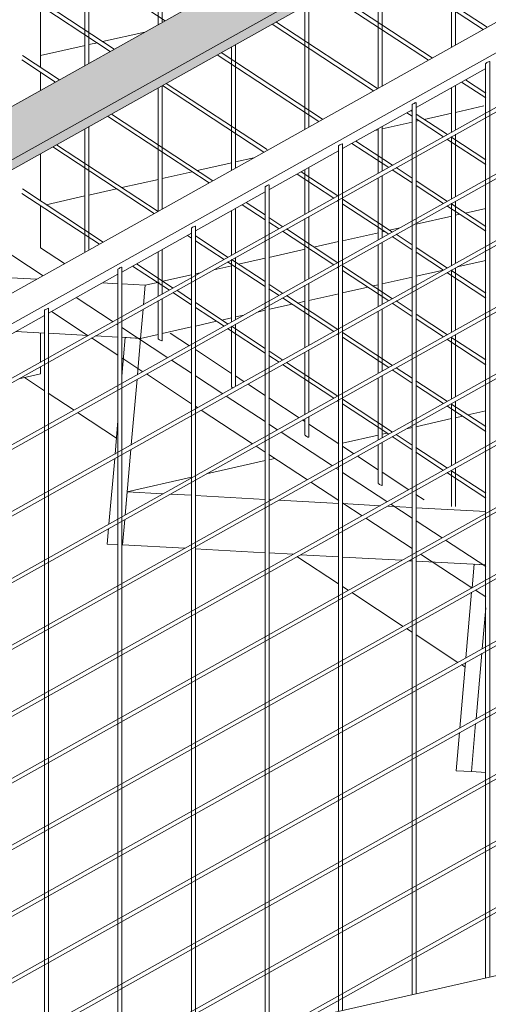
# Model space of a CAD drawing. Header units: millimetres. Extents: x -35550 to -1797, y -2320 to 9844.
# Tile 65 of 96: x -7662 to -7313, y -514 to 220. Entities that reach past the tile are written whole.
import ezdxf

# ---------------------------------------------------------------- set-up
doc = ezdxf.new("R2010")
doc.units = ezdxf.units.MM
for name, color, linetype, lineweight in [('Balusters', 7, 'Continuous', 18), ('Generic Models', 7, 'Continuous', 18), ('Railings', 7, 'Continuous', 18), ('Rails-2', 7, 'Continuous', 18), ('Stairs', 7, 'Continuous', 18), ('Supports', 7, 'Continuous', 18)]:
    doc.layers.add(name, color=color, linetype=linetype, lineweight=lineweight)
doc.layers.add('Rails-1', color=7, linetype='Continuous', lineweight=18, true_color=0xbd9e5e)

# ---------------------------------------------------------------- blocks, each defined once
blk = doc.blocks.new('Generic Models 9 - Generic Models 27-1786597-3D - trepikoda')
at = {"layer": 'Generic Models'}
blk.add_line((28416.05, -548.16), (28764.92, -469.53), dxfattribs=at)
blk = doc.blocks.new('Stair - Stairs-1786674-3D - trepikoda')
at = {"layer": 'Stairs'}
for p, q in [((28400.29, 210.37), (28368.64, 203.24)), ((28400.29, 210.37), (28368.64, 203.24)), ((28355.7, 200.32), (28322.51, 192.84)), ((28355.7, 200.32), (28322.51, 192.84)), ((28364.96, 202.41), (28358.56, 200.96)), ((28364.96, 202.41), (28358.56, 200.96)), ((28652.84, 155.26), (28631.76, 150.5)), ((28628.95, 149.87), (28608.31, 145.22)), ((28599.43, 143.22), (28577.12, 138.19)), ((28604.44, 144.35), (28602.35, 143.87)), ((28574.29, 137.55), (28571.63, 136.95)), ((28464.97, 112.91), (28439.32, 107.13)), ((28481.42, 116.62), (28467.84, 113.56)), ((28435.47, 106.26), (28413.2, 101.24)), ((28410.31, 100.6), (28382.99, 94.44)), ((28355.66, 88.28), (28326.66, 81.74)), ((28379.14, 93.57), (28358.56, 88.93)), ((28631.76, 73.81), (28635.05, 74.55)), ((28638.92, 75.42), (28654.27, 78.88)), ((28602.32, 67.18), (28628.92, 73.17)), ((28547.52, 54.83), (28574.26, 60.85)), ((28577.12, 61.5), (28578.72, 61.86)), ((28582.59, 62.73), (28590.17, 64.44)), ((28526.26, 50.03), (28544.65, 54.18)), ((28492.73, 42.48), (28519.6, 48.53)), ((28469.93, 37.34), (28489.85, 41.83)), ((28654.28, 40.11), (28632.99, 35.31)), ((28654.28, 40.11), (28632.99, 35.31)), ((28182.54, 33.73), (28319.7, 26.16)), ((28413.61, 24.64), (28435.04, 29.47)), ((28437.94, 30.13), (28441.4, 30.91)), ((28451.54, 33.19), (28464.95, 36.21)), ((28622.68, 32.98), (28602.3, 28.39)), ((28622.68, 32.98), (28602.3, 28.39)), ((28368.73, 23.46), (28380.23, 22.82)), ((28383.15, 22.66), (28400.55, 21.7)), ((28400.55, 21.7), (28410.91, 24.04)), ((28574.25, 22.07), (28570.23, 21.16)), ((28574.25, 22.07), (28570.23, 21.16)), ((28599.48, 27.75), (28577.12, 22.71)), ((28599.48, 27.75), (28577.12, 22.71)), ((28399.28, 7.23), (28400.55, 21.7)), ((28544.67, 15.4), (28522.48, 10.4)), ((28544.67, 15.4), (28522.48, 10.4)), ((28566.36, 20.29), (28547.51, 16.04)), ((28566.36, 20.29), (28547.51, 16.04)), ((28510.04, 7.6), (28493.21, 3.8)), ((28510.04, 7.6), (28493.21, 3.8)), ((28519.59, 9.75), (28513.9, 8.47)), ((28519.59, 9.75), (28513.9, 8.47)), ((28397.09, -17.86), (28399, 3.95)), ((28489.86, 3.05), (28484.2, 1.77)), ((28489.86, 3.05), (28484.2, 1.77)), ((28453.71, -5.1), (28437.92, -8.66)), ((28453.71, -5.1), (28437.92, -8.66)), ((28464.93, -2.57), (28457.57, -4.23)), ((28464.93, -2.57), (28457.57, -4.23)), ((28474.06, -0.51), (28467.84, -1.91)), ((28474.06, -0.51), (28467.84, -1.91)), ((28325.43, -13.9), (28304.05, -12.72)), ((28358.07, -15.71), (28328.34, -14.07)), ((28434.92, -9.33), (28413.2, -14.23)), ((28434.92, -9.33), (28413.2, -14.23)), ((28380.24, -16.93), (28363.57, -16.01)), ((28397.09, -17.86), (28383.13, -17.09)), ((28385.66, -17.23), (28383.15, -45.9)), ((28397.09, -17.86), (28385.66, -17.23)), ((28394.72, -45.01), (28397.09, -17.86)), ((28410.27, -14.89), (28397.09, -17.86)), ((28410.27, -14.89), (28397.09, -17.86)), ((28390.15, -97.25), (28394.43, -48.29)), ((28654.32, -71.92), (28640.9, -74.94)), ((28380.23, -79.37), (28378.07, -104.01)), ((28628.86, -77.66), (28602.26, -83.65)), ((28637.03, -75.82), (28631.76, -77)), ((28599.52, -84.27), (28595.09, -85.27)), ((28574.21, -89.97), (28547.47, -96)), ((28580.56, -88.54), (28577.12, -89.32)), ((28385.59, -149.49), (28389.87, -100.53)), ((28377.79, -107.29), (28373.51, -156.25)), ((28489.9, -108.97), (28446.3, -118.8)), ((28497.22, -107.33), (28492.67, -108.35)), ((28435.09, -121.33), (28387.11, -132.14)), ((28387.11, -132.14), (28385.59, -149.49)), ((28387.11, -132.14), (28413.77, -133.61)), ((28419.27, -133.92), (28435.1, -134.79)), ((28437.87, -134.94), (28489.91, -137.81)), ((28492.66, -137.97), (28494.62, -138.07)), ((28500.13, -138.38), (28544.72, -140.84)), ((28547.45, -140.99), (28575.48, -142.54)), ((28580.99, -142.84), (28599.54, -143.86)), ((28602.24, -144.01), (28654.23, -146.88)), ((28385.3, -152.78), (28383.65, -171.7)), ((28383.65, -171.7), (28385.3, -152.78)), ((28373.22, -159.53), (28372.21, -171.07)), ((28372.21, -171.07), (28380.3, -171.52)), ((28429.94, -174.26), (28383.65, -171.7)), ((28489.93, -177.57), (28437.86, -174.69)), ((28510.79, -178.72), (28492.65, -177.72)), ((28544.74, -180.59), (28516.31, -179.02)), ((28591.65, -183.18), (28547.55, -180.75)), ((28599.43, -183.61), (28597.17, -183.48)), ((28654.23, -186.63), (28602.35, -183.77)), ((28645.58, -186.15), (28644.05, -203.67)), ((28654.23, -186.63), (28645.58, -186.15)), ((28643.76, -206.98), (28639.48, -255.91)), ((28651.57, -249.16), (28654.23, -218.68)), ((28647, -301.4), (28651.28, -252.47)), ((28639.19, -259.22), (28634.92, -308.15)), ((28646.71, -304.71), (28643.57, -340.63)), ((28643.57, -340.63), (28646.71, -304.71)), ((28647.61, -300.94), (28647.03, -301.07)), ((28652.87, -301.39), (28654.23, -301.47)), ((28634.63, -311.46), (28632.14, -340)), ((28632.14, -340), (28643.57, -340.63)), ((28654.23, -341.22), (28643.57, -340.63))]:
    blk.add_line(p, q, dxfattribs=at)
at = {"layer": 'Supports'}
for p, q in [((28310.54, -47.08), (28325.45, -56.87)), ((28328.33, -58.76), (28347.56, -71.39)), ((28350.12, -73.07), (28379.11, -92.11)), ((28513.56, -180.42), (28544.63, -200.83)), ((28547.55, -202.75), (28551.84, -205.56)), ((28554.42, -207.26), (28592.69, -232.4)), ((28595.28, -234.1), (28599.43, -236.82)), ((28602.35, -238.74), (28633.55, -259.23)), ((28636.14, -260.93), (28638.89, -262.74))]:
    blk.add_line(p, q, dxfattribs=at)
blk = doc.blocks.new('Railing - 3mm-V131-3D - trepikoda')
at = {"layer": 'Balusters'}
for p, q in [((28654.19, -494.48), (28654.19, 186.94)), ((28657.19, 188.42), (28657.19, -493.81))]:
    blk.add_line(p, q, dxfattribs=at)
for points in [[(28654.24, 186.91, 0), (28654.23, 187, 0), (28654.51, 187.22, 0), (28655.03, 187.53, 0)], [(28655.03, 187.53, 0), (28655.68, 187.87, 0), (28656.33, 188.17, 0), (28656.86, 188.38, 0), (28657.15, 188.45, 0), (28657.16, 188.36, 0)]]:
    blk.add_polyline3d(points, dxfattribs=at)
blk = doc.blocks.new('Railing - 3mm-V132-3D - trepikoda')
at = {"layer": 'Balusters'}
for p, q in [((28599.39, -506.84), (28599.39, 156.29)), ((28602.39, 157.77), (28602.39, -506.16))]:
    blk.add_line(p, q, dxfattribs=at)
for points in [[(28599.44, 156.26, 0), (28599.43, 156.34, 0), (28599.71, 156.56, 0), (28600.23, 156.88, 0)], [(28600.23, 156.88, 0), (28600.88, 157.22, 0), (28601.53, 157.52, 0), (28602.06, 157.73, 0), (28602.35, 157.79, 0), (28602.36, 157.71, 0)]]:
    blk.add_polyline3d(points, dxfattribs=at)
blk = doc.blocks.new('Railing - 3mm-V133-3D - trepikoda')
at = {"layer": 'Balusters'}
for p, q in [((28544.59, -519.19), (28544.59, 125.63)), ((28547.59, 127.11), (28547.59, -518.51))]:
    blk.add_line(p, q, dxfattribs=at)
for points in [[(28544.63, 125.61, 0), (28544.63, 125.69, 0), (28544.91, 125.91, 0), (28545.43, 126.22, 0)], [(28545.43, 126.22, 0), (28546.08, 126.56, 0), (28546.73, 126.87, 0), (28547.26, 127.07, 0), (28547.55, 127.14, 0), (28547.56, 127.05, 0)]]:
    blk.add_polyline3d(points, dxfattribs=at)
blk = doc.blocks.new('Railing - 3mm-V134-3D - trepikoda')
at = {"layer": 'Balusters'}
for p, q in [((28492.79, 96.46), (28492.79, -530.86)), ((28489.79, -531.54), (28489.79, 94.98))]:
    blk.add_line(p, q, dxfattribs=at)
for points in [[(28489.83, 94.95, 0), (28489.83, 95.04, 0), (28490.11, 95.26, 0), (28490.63, 95.57, 0)], [(28490.63, 95.57, 0), (28491.28, 95.91, 0), (28491.93, 96.21, 0), (28492.46, 96.42, 0), (28492.75, 96.48, 0), (28492.76, 96.4, 0)]]:
    blk.add_polyline3d(points, dxfattribs=at)
blk = doc.blocks.new('Railing - 3mm-V135-3D - trepikoda')
at = {"layer": 'Balusters'}
for p, q in [((28434.99, -543.89), (28434.99, 64.32)), ((28437.99, 65.8), (28437.99, -543.21))]:
    blk.add_line(p, q, dxfattribs=at)
for points in [[(28435.03, 64.3, 0), (28435.03, 64.38, 0), (28435.31, 64.6, 0), (28435.83, 64.91, 0)], [(28435.83, 64.91, 0), (28436.48, 65.26, 0), (28437.13, 65.56, 0), (28437.66, 65.76, 0), (28437.95, 65.83, 0), (28437.96, 65.75, 0)]]:
    blk.add_polyline3d(points, dxfattribs=at)
blk = doc.blocks.new('Railing - 3mm-V136-3D - trepikoda')
at = {"layer": 'Balusters'}
for p, q in [((28380.19, -647.65), (28380.19, 33.67)), ((28383.19, 35.15), (28383.19, -646.47))]:
    blk.add_line(p, q, dxfattribs=at)
for points in [[(28380.23, 33.64, 0), (28380.23, 33.73, 0), (28380.51, 33.95, 0), (28381.03, 34.26, 0)], [(28381.03, 34.26, 0), (28381.68, 34.6, 0), (28382.33, 34.91, 0), (28382.85, 35.11, 0), (28383.15, 35.18, 0), (28383.16, 35.09, 0)]]:
    blk.add_polyline3d(points, dxfattribs=at)
blk = doc.blocks.new('Railing - 3mm-V137-3D - trepikoda')
at = {"layer": 'Balusters'}
for p, q in [((28325.39, -660), (28325.39, 3.02)), ((28328.39, 4.5), (28328.39, -659.32))]:
    blk.add_line(p, q, dxfattribs=at)
for points in [[(28325.43, 2.99, 0), (28325.43, 3.08, 0), (28325.71, 3.3, 0), (28326.23, 3.61, 0)], [(28326.23, 3.61, 0), (28326.88, 3.95, 0), (28327.53, 4.25, 0), (28328.05, 4.46, 0), (28328.35, 4.52, 0), (28328.36, 4.44, 0)]]:
    blk.add_polyline3d(points, dxfattribs=at)
blk = doc.blocks.new('Railing - Railing-1787228-3D - trepikoda')
at = {"layer": 'Rails-1'}
blk.add_hatch(color=256, dxfattribs=at).paths.add_polyline_path([(26616.98, -826.92), (28918.17, 460.28), (28918.61, 500.3), (26616.98, -787.15)], flags=0)
h = blk.add_hatch(color=256, dxfattribs=at)
h.paths.add_polyline_path([(26634.91, -816.89), (26657.08, -811.9), (27375.23, -410.19), (27375.23, -402.78), (26643.84, -811.9)], flags=0)
h.paths.add_polyline_path([(27393.16, -392.76), (27415.33, -387.76), (28142.44, 18.96), (28142.44, 26.37), (27402.09, -387.76)], flags=0)
h.paths.add_polyline_path([(28160.37, 36.39), (28182.54, 41.39), (28918.17, 452.88), (28918.17, 460.28), (28169.3, 41.39)], flags=0)
at = {"layer": 'Rails-2'}
for p, q in [((28918.61, 500.3), (26616.98, -787.15)), ((28918.17, 460.28), (26616.98, -826.92)), ((28918.17, 452.88), (28182.54, 41.39)), ((28491.37, 122.19), (28918.17, 360.92)), ((26616.98, -949.01), (28918.17, 338.2)), ((28918.17, 297.61), (28168.65, -121.64)), ((28168.82, -124.99), (28918.17, 294.17)), ((28918.17, 247.92), (28168.65, -171.33)), ((28168.82, -174.67), (28918.17, 244.48)), ((28918.17, 198.23), (28168.65, -221.02)), ((28168.82, -224.36), (28918.17, 194.8)), ((28602.35, 154.14), (28654.23, 183.16)), ((28918.17, 148.55), (28168.65, -270.71)), ((28547.55, 123.48), (28599.43, 152.5)), ((28168.82, -274.05), (28918.17, 145.11)), ((27393.34, -492.01), (28491.37, 122.19)), ((28492.75, 92.83), (28544.63, 121.85)), ((28918.17, 98.86), (28168.65, -320.4)), ((28168.82, -323.74), (28918.17, 95.42)), ((28437.95, 62.18), (28489.83, 91.2)), ((28383.15, 31.52), (28435.03, 60.54)), ((28918.17, 49.17), (28168.65, -370.09)), ((28168.82, -373.43), (28918.17, 45.73)), ((28328.35, 0.87), (28380.23, 29.89)), ((28918.17, -0.52), (28168.65, -419.77)), ((28168.82, -423.11), (28918.17, -3.96)), ((28273.55, -29.78), (28325.43, -0.77)), ((28918.17, -50.21), (28168.65, -469.46)), ((28168.82, -472.8), (28918.17, -53.64)), ((28918.17, -99.89), (28168.65, -519.15)), ((28168.82, -522.49), (28918.17, -103.33)), ((28918.17, -149.58), (28168.65, -568.84)), ((28168.82, -572.18), (28918.17, -153.02)), ((28918.17, -199.27), (28168.65, -618.53)), ((28168.82, -621.87), (28918.17, -202.71)), ((28918.17, -248.96), (28168.65, -668.21)), ((28168.82, -671.56), (28918.17, -252.4)), ((28918.17, -298.65), (28509.94, -527)), ((28520.23, -524.68), (28918.17, -302.09))]:
    blk.add_line(p, q, dxfattribs=at)
for name in ['Railing - 3mm-V131-3D - trepikoda', 'Railing - 3mm-V132-3D - trepikoda', 'Railing - 3mm-V133-3D - trepikoda', 'Railing - 3mm-V134-3D - trepikoda', 'Railing - 3mm-V135-3D - trepikoda', 'Railing - 3mm-V136-3D - trepikoda', 'Railing - 3mm-V137-3D - trepikoda']:
    blk.add_blockref(name, (0, 0))
blk = doc.blocks.new('Railing - 20x50mm-V226-3D - trepikoda')
at = {"layer": 'Balusters'}
for p, q in [((28322.51, 230.29), (28322.51, 183.85)), ((28322.51, 180.61), (28322.51, 166.86)), ((28322.51, 119.68), (28322.51, 84.47)), ((28322.51, 81.23), (28322.51, 49.6)), ((28322.51, -13.74), (28322.51, -35.72)), ((28322.51, -38.83), (28322.51, -44.38)), ((28322.51, -44.38), (28306.32, -48.03))]:
    blk.add_line(p, q, dxfattribs=at)
blk = doc.blocks.new('Railing - 3mm-V227-3D - trepikoda')
at = {"layer": 'Balusters'}
for p, q in [((28355.6, 185.37), (28355.6, 785.67)), ((28358.6, 783.7), (28358.6, 187.05)), ((28358.6, 139.87), (28358.6, 48.34)), ((28355.6, 46.24), (28355.6, 138.19))]:
    blk.add_line(p, q, dxfattribs=at)
blk = doc.blocks.new('Railing - 3mm-V228-3D - trepikoda')
at = {"layer": 'Balusters'}
for p, q in [((28410.24, 215.93), (28410.24, 749.78)), ((28413.24, 747.81), (28413.24, 218)), ((28413.24, 169.95), (28413.24, 78.48)), ((28410.24, 76.81), (28410.24, 168.6)), ((28410.24, 13.36), (28410.24, 46.68)), ((28413.24, 48.35), (28413.24, 15.04)), ((28410.24, -18.06), (28410.24, 10.23)), ((28413.24, 11.91), (28413.24, -19.51))]:
    blk.add_line(p, q, dxfattribs=at)
for points in [[(28411.07, -18.94, 0), (28410.55, -18.54, 0), (28410.27, -18.19, 0), (28410.28, -17.96, 0)], [(28413.2, -19.39, 0), (28413.2, -19.62, 0), (28412.9, -19.68, 0), (28412.37, -19.57, 0), (28411.72, -19.31, 0), (28411.07, -18.94, 0)]]:
    blk.add_polyline3d(points, dxfattribs=at)
blk = doc.blocks.new('Railing - 3mm-V229-3D - trepikoda')
at = {"layer": 'Balusters'}
for p, q in [((28464.88, 107.37), (28464.88, 199.32)), ((28467.88, 201), (28467.88, 109.05)), ((28464.88, 43.92), (28464.88, 76.94)), ((28467.88, 78.92), (28467.88, 45.6)), ((28464.88, -5.76), (28464.88, 40.79)), ((28467.88, 42.47), (28467.88, -4.09)), ((28467.88, -7.22), (28467.88, -53.3)), ((28464.88, -53.95), (28464.88, -8.9))]:
    blk.add_line(p, q, dxfattribs=at)
blk.add_polyline3d([(28465.71, -54.83, 0), (28465.2, -54.43, 0), (28464.91, -54.08, 0), (28464.92, -53.85, 0)], dxfattribs=at)
blk = doc.blocks.new('Railing - 3mm-V230-3D - trepikoda')
at = {"layer": 'Balusters'}
for p, q in [((28519.52, 137.93), (28519.52, 229.89)), ((28522.52, 231.57), (28522.52, 139.61)), ((28519.52, 74.49), (28519.52, 107.8)), ((28522.52, 109.48), (28522.52, 76.17)), ((28519.52, 24.8), (28519.52, 71.35)), ((28522.52, 73.03), (28522.52, 26.48)), ((28522.52, 23.34), (28522.52, -23.21)), ((28519.52, -24.89), (28519.52, 21.66)), ((28519.52, -74.58), (28519.52, -28.02)), ((28522.52, -26.35), (28522.52, -72.9)), ((28519.52, -89.84), (28519.52, -77.71)), ((28522.52, -76.04), (28522.52, -91.29))]:
    blk.add_line(p, q, dxfattribs=at)
for points in [[(28520.35, -90.72, 0), (28519.84, -90.32, 0), (28519.55, -89.97, 0), (28519.56, -89.74, 0)], [(28522.48, -91.16, 0), (28522.48, -91.39, 0), (28522.18, -91.46, 0), (28521.65, -91.35, 0), (28521, -91.08, 0), (28520.35, -90.72, 0)]]:
    blk.add_polyline3d(points, dxfattribs=at)
blk = doc.blocks.new('Railing - 3mm-V231-3D - trepikoda')
at = {"layer": 'Balusters'}
for p, q in [((28574.16, 168.5), (28574.16, 260.45)), ((28577.16, 262.13), (28577.16, 170.18)), ((28577.16, 140.05), (28577.16, 106.73)), ((28574.16, 105.05), (28574.16, 138.37)), ((28577.16, 103.54), (28577.16, 57.04)), ((28574.16, 55.36), (28574.16, 101.36)), ((28574.16, 5.68), (28574.16, 51.67)), ((28577.16, 53.85), (28577.16, 7.35)), ((28574.16, -44.01), (28574.16, 1.98)), ((28577.16, 4.16), (28577.16, -42.33)), ((28574.16, -93.7), (28574.16, -47.71)), ((28577.16, -45.53), (28577.16, -92.02)), ((28577.16, -95.21), (28577.16, -127.18)), ((28574.16, -125.73), (28574.16, -97.4))]:
    blk.add_line(p, q, dxfattribs=at)
for points in [[(28574.99, -126.61, 0), (28574.48, -126.21, 0), (28574.19, -125.86, 0), (28574.2, -125.63, 0)], [(28577.13, -127.05, 0), (28577.12, -127.28, 0), (28576.82, -127.35, 0), (28576.3, -127.24, 0), (28575.64, -126.97, 0), (28574.99, -126.61, 0)]]:
    blk.add_polyline3d(points, dxfattribs=at)
blk = doc.blocks.new('Railing - 3mm-V232-3D - trepikoda')
at = {"layer": 'Balusters'}
for p, q in [((28628.8, 199.06), (28628.8, 291.02)), ((28631.8, 292.69), (28631.8, 200.74)), ((28628.8, 135.62), (28628.8, 168.93)), ((28631.8, 170.61), (28631.8, 137.29)), ((28628.8, 85.93), (28628.8, 132.47)), ((28631.8, 134.15), (28631.8, 87.61)), ((28628.8, 36.24), (28628.8, 82.78)), ((28631.8, 84.46), (28631.8, 37.92)), ((28628.8, -13.45), (28628.8, 33.09)), ((28631.8, 34.45), (28631.8, -11.77)), ((28628.8, -63.14), (28628.8, -16.6)), ((28631.8, -14.92), (28631.8, -61.46)), ((28631.8, -64.61), (28631.8, -111.15)), ((28628.8, -112.83), (28628.8, -66.28)), ((28628.8, -143.14), (28628.8, -115.97)), ((28631.8, -114.29), (28631.8, -143.14))]:
    blk.add_line(p, q, dxfattribs=at)
blk = doc.blocks.new('Railing - Railing-2320472-3D - trepikoda')
at = {"layer": 'Rails-2'}
for p, q in [((28308.61, 288.93), (28415.37, 218.8)), ((28576.73, 261.89), (28652.34, 212.23)), ((28655.29, 213.88), (28579.68, 263.54)), ((28377.47, 197.6), (28309.05, 242.54)), ((28308.61, 239.24), (28374.52, 195.95)), ((28535.87, 239.03), (28611.48, 189.37)), ((28614.43, 191.02), (28538.82, 240.69)), ((28495.02, 216.18), (28570.62, 166.52)), ((28573.58, 168.17), (28497.97, 217.83)), ((28336.61, 174.75), (28309.05, 192.85)), ((28454.16, 193.33), (28529.77, 143.67)), ((28532.72, 145.32), (28457.11, 194.98)), ((28308.61, 189.55), (28333.66, 173.1)), ((28413.31, 170.48), (28488.91, 120.81)), ((28491.37, 122.79), (28416.26, 172.13)), ((28636.25, 173.1), (28654.24, 161.29)), ((28654.24, 164.88), (28639.21, 174.75)), ((28372.45, 147.62), (28448.06, 97.96)), ((28451.01, 99.61), (28375.4, 149.27)), ((28595.4, 150.25), (28599.43, 147.6)), ((28599.43, 151.19), (28598.35, 151.9)), ((28625.74, 133.91), (28602.35, 149.27)), ((28602.35, 145.68), (28622.79, 132.26)), ((28654.26, 115.18), (28628.33, 132.21)), ((28331.59, 124.77), (28407.2, 75.11)), ((28410.15, 76.76), (28334.55, 126.42)), ((28554.54, 127.4), (28581.94, 109.4)), ((28584.89, 111.05), (28557.49, 129.05)), ((28625.38, 130.56), (28654.26, 111.59)), ((28513.69, 104.54), (28541.08, 86.55)), ((28544.03, 88.2), (28516.64, 106.19)), ((28584.52, 107.71), (28599.45, 97.9)), ((28599.45, 101.49), (28587.47, 109.36)), ((28625.74, 84.22), (28602.33, 99.6)), ((28602.33, 96.01), (28622.79, 82.57)), ((28308.61, 90.17), (28366.35, 52.25)), ((28369.3, 53.9), (28309.05, 93.48)), ((28472.83, 81.69), (28489.84, 70.52)), ((28489.83, 74.11), (28475.78, 83.34)), ((28543.66, 84.85), (28544.64, 84.21)), ((28584.89, 61.36), (28547.54, 85.9)), ((28547.7, 82.2), (28581.94, 59.71)), ((28625.38, 80.87), (28654.27, 61.89)), ((28654.27, 65.48), (28628.33, 82.52)), ((28324.4, 28.79), (28248.8, 78.45)), ((28503.18, 65.35), (28492.74, 72.2)), ((28492.74, 68.61), (28500.23, 63.7)), ((28431.98, 58.84), (28435.03, 56.83)), ((28502.8, 62), (28541.08, 36.86)), ((28544.03, 38.51), (28505.75, 63.65)), ((28599.47, 51.79), (28587.47, 59.67)), ((28462.32, 42.49), (28437.95, 58.5)), ((28437.95, 54.91), (28459.37, 40.84)), ((28584.52, 58.02), (28599.47, 48.2)), ((28322.51, 49.6), (28340.49, 37.79)), ((28625.74, 34.53), (28602.31, 49.92)), ((28602.31, 46.33), (28622.79, 32.88)), ((28421.47, 19.64), (28394.07, 37.63)), ((28461.94, 39.15), (28489.85, 20.82)), ((28489.85, 24.41), (28464.9, 40.8)), ((28391.12, 35.98), (28418.51, 17.99)), ((28543.66, 35.17), (28544.66, 34.51)), ((28584.89, 11.68), (28547.52, 36.22)), ((28547.52, 32.63), (28581.94, 10.03)), ((28625.38, 31.18), (28654.29, 12.19)), ((28654.29, 15.78), (28628.33, 32.83)), ((28503.18, 15.66), (28492.72, 22.52)), ((28421.09, 16.3), (28435.05, 7.13)), ((28435.05, 10.72), (28424.04, 17.95)), ((28492.72, 18.94), (28500.23, 14.01)), ((28376.57, -5.47), (28349.18, 12.52)), ((28462.32, -7.19), (28437.93, 8.83)), ((28502.8, 12.31), (28541.08, -12.83)), ((28544.03, -11.18), (28505.75, 13.97)), ((28584.52, 8.33), (28599.49, -1.5)), ((28599.48, 2.09), (28587.47, 9.98)), ((28330.59, 2.12), (28357.98, -15.87)), ((28437.93, 5.24), (28459.37, -8.85)), ((28625.74, -15.16), (28602.29, 0.24)), ((28380.24, -7.88), (28379.14, -7.16)), ((28602.29, -3.34), (28622.79, -16.81)), ((28417.43, -32.31), (28383.13, -9.78)), ((28419.18, -13.89), (28433.51, -23.31)), ((28461.94, -10.54), (28489.87, -28.88)), ((28489.87, -25.29), (28464.9, -8.89)), ((28543.66, -14.52), (28544.68, -15.19)), ((28584.89, -38.01), (28547.5, -13.45)), ((28360.55, -17.56), (28380.25, -30.5)), ((28547.5, -17.04), (28581.94, -39.66)), ((28625.38, -18.51), (28654.31, -37.51)), ((28654.31, -33.92), (28628.33, -16.86)), ((28437.92, -26.2), (28464.92, -43.94)), ((28503.18, -34.03), (28492.7, -27.15)), ((28383.12, -32.39), (28398.84, -42.71)), ((28435.07, -43.89), (28420, -34)), ((28492.7, -30.74), (28500.23, -35.68)), ((28544.03, -60.86), (28505.75, -35.72)), ((28502.8, -37.37), (28541.08, -62.52)), ((28584.52, -41.36), (28599.5, -51.2)), ((28599.5, -47.61), (28587.47, -39.71)), ((28401.4, -44.39), (28435.07, -66.51)), ((28458.28, -59.14), (28437.91, -45.76)), ((28467.84, -45.85), (28474.37, -50.14)), ((28625.74, -64.85), (28602.27, -49.43)), ((28477.5, -52.2), (28489.88, -60.34)), ((28602.69, -53.3), (28622.79, -66.5)), ((28489.89, -79.9), (28460.86, -60.83)), ((28492.69, -62.18), (28515.22, -76.98)), ((28543.66, -64.21), (28544.7, -64.89)), ((28584.89, -87.7), (28547.48, -63.13)), ((28437.9, -68.37), (28439.69, -69.54)), ((28442.26, -71.23), (28480.55, -96.38)), ((28547.48, -66.72), (28581.94, -89.35)), ((28625.38, -68.2), (28654.33, -87.21)), ((28654.33, -83.62), (28628.33, -66.55)), ((28517.8, -78.67), (28519.56, -79.83)), ((28499.14, -85.98), (28492.68, -81.74)), ((28539.99, -112.81), (28501.72, -87.67)), ((28522.48, -81.74), (28544.71, -96.35)), ((28584.52, -91.05), (28599.52, -100.9)), ((28599.52, -97.31), (28587.47, -89.4)), ((28483.12, -98.07), (28489.9, -102.52)), ((28547.47, -98.16), (28556.08, -103.81)), ((28625.74, -114.53), (28602.26, -99.11)), ((28492.68, -104.34), (28521.4, -123.21)), ((28558.66, -105.51), (28574.2, -115.71)), ((28602.25, -102.7), (28622.79, -116.19)), ((28544.72, -115.91), (28542.58, -114.51)), ((28654.23, -133.24), (28628.33, -116.23)), ((28580.56, -139.46), (28547.46, -117.71)), ((28577.12, -117.63), (28596.93, -130.65)), ((28625.38, -117.88), (28654.23, -136.83)), ((28523.98, -124.91), (28544.72, -138.53)), ((28602.24, -134.14), (28608.32, -138.13)), ((28547.45, -140.32), (28548.54, -141.04)), ((28548.56, -141.05), (28562.26, -150.05)), ((28599.54, -151.92), (28583.43, -141.34)), ((28564.84, -151.74), (28599.43, -174.46)), ((28621.71, -166.48), (28602.35, -153.77)), ((28654.23, -187.84), (28624.29, -168.18)), ((28602.35, -176.38), (28603.11, -176.88)), ((28605.7, -178.58), (28643.97, -203.72)), ((28646.56, -205.42), (28654.23, -210.46))]:
    blk.add_line(p, q, dxfattribs=at)
for name in ['Railing - 20x50mm-V226-3D - trepikoda', 'Railing - 3mm-V227-3D - trepikoda', 'Railing - 3mm-V228-3D - trepikoda', 'Railing - 3mm-V229-3D - trepikoda', 'Railing - 3mm-V230-3D - trepikoda', 'Railing - 3mm-V231-3D - trepikoda', 'Railing - 3mm-V232-3D - trepikoda']:
    blk.add_blockref(name, (0, 0))

msp = doc.modelspace()

# ---------------------------------------------------------------- block references
at = {"layer": 'Generic Models'}
msp.add_blockref('Generic Models 9 - Generic Models 27-1786597-3D - trepikoda', (-35968.95, 0), dxfattribs=at)
at = {"layer": 'Railings'}
for name in ['Railing - Railing-2320472-3D - trepikoda', 'Railing - Railing-1787228-3D - trepikoda']:
    msp.add_blockref(name, (-35968.95, 0), dxfattribs=at)
at = {"layer": 'Stairs'}
msp.add_blockref('Stair - Stairs-1786674-3D - trepikoda', (-35968.95, 0), dxfattribs=at)

doc.saveas('drawing.dxf')
